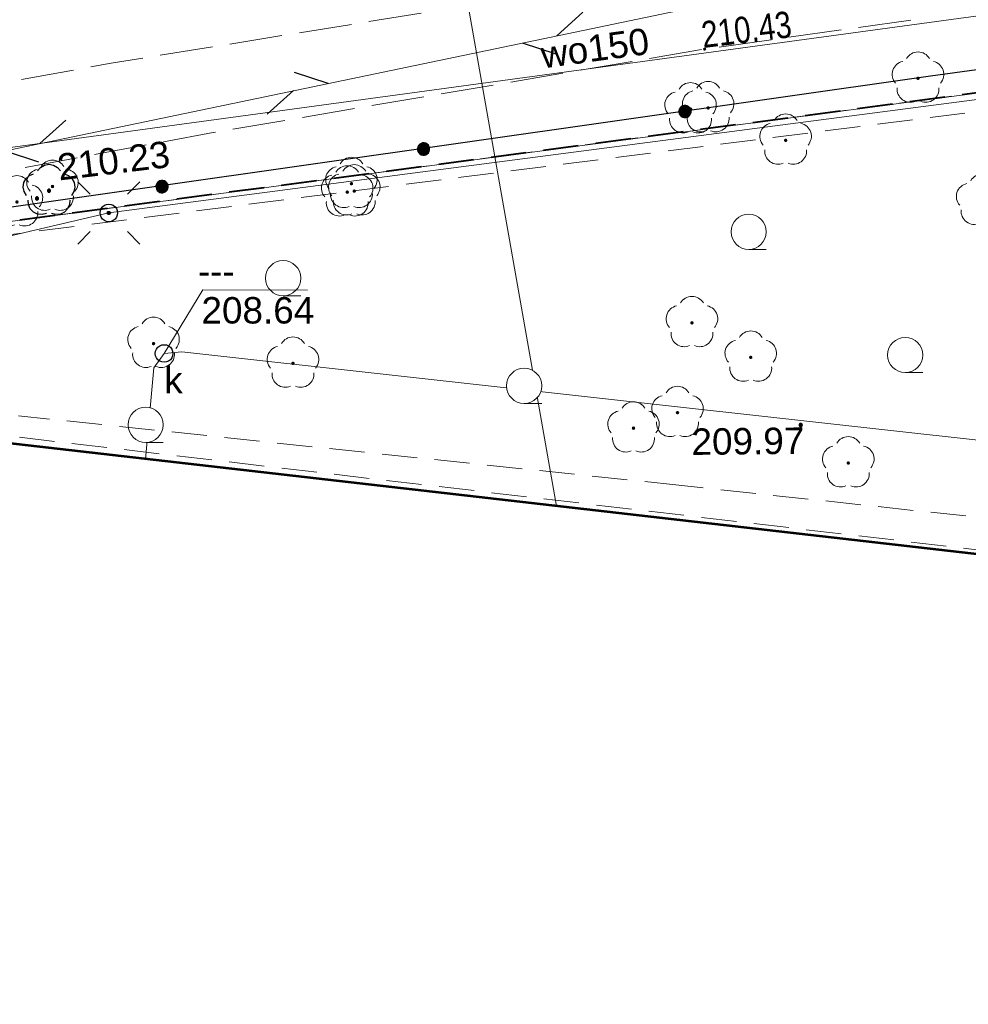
# Model space of a CAD drawing. Header units: metres. Extents: x 7419414 to 7419803, y 5549484 to 5549731.
# Tile 72 of 102: x 7419507 to 7419534, y 5549611 to 5549639. Entities that reach past the tile are written whole.
import ezdxf
from ezdxf.enums import TextEntityAlignment as Align

# ---------------------------------------------------------------- set-up
doc = ezdxf.new("R2010")
doc.units = ezdxf.units.M
doc.header["$MEASUREMENT"] = 0
doc.layers.get('0').update_dxf_attribs({"color": 250})
for name, color, linetype, lineweight in [('EGBU', 7, 'Continuous', 53), ('EGDE', 7, 'Continuous', 13), ('EGUG', 96, 'Continuous', 13), ('GUPPRZ_O', 7, 'Continuous', 13), ('KTJZ01', 18, 'Continuous', 13), ('LINIE ROZGRANICZAJĄCE MPZP', 212, 'Continuous', 0), ('OBOP02_01', 96, 'Continuous', 13), ('OTKC', 7, 'Continuous', 13), ('OTOO', 7, 'Continuous', 30), ('OTRS_O', 7, 'Continuous', 13), ('PTTL05', 18, 'Continuous', 13), ('RTPW02', 250, 'Continuous', 0), ('SUEP', 1, 'Continuous', 13), ('SUKP', 36, 'Continuous', 13), ('SUKS_O', 36, 'Continuous', 13), ('sutp', 250, 'Continuous', 0), ('SUWP', 5, 'Continuous', 13), ('SUWP_O', 5, 'Continuous', 13)]:
    doc.layers.add(name, color=color, linetype=linetype, lineweight=lineweight)
doc.styles.add('Arial', font='arial.ttf')

# ---------------------------------------------------------------- blocks, each defined once
blk = doc.blocks.new('OBOP02_01_1')
at = {"layer": 'OBOP02_01', "linetype": 'Continuous', "lineweight": 13}
h = blk.add_hatch(color=96, dxfattribs=at)
edge = h.paths.add_edge_path()
edge.add_arc((0, 0), 0.005, 0, 360)
at = {"layer": 'OBOP02_01', "color": 96, "linetype": 'Continuous', "lineweight": 13}
for centre, start, end in [((0, 0.0375), 30.1471, 149.8529), ((-0.0357, 0.0116), 102.1471, 221.8529), ((0.0357, 0.0116), 318.1471, 77.8529), ((-0.022, -0.0303), 174.1472, 293.8529), ((0.022, -0.0303), 246.1471, 5.8529)]:
    blk.add_arc(centre, 0.0375, start, end, dxfattribs=at)
blk = doc.blocks.new('PTTL05_01')
at = {"layer": 'PTTL05', "color": 250, "linetype": 'Continuous', "lineweight": 13}
blk.add_line((0, -0.05), (0.05, -0.05), dxfattribs=at)
at = {"color": 250, "linetype": 'Continuous', "lineweight": 13}
blk.add_wipeout([(0.05, 0), (0.0499, 0.0031), (0.0496, 0.0063), (0.0491, 0.0094), (0.0484, 0.0124), (0.0476, 0.0155), (0.0465, 0.0184), (0.0452, 0.0213), (0.0438, 0.0241), (0.0422, 0.0268), (0.0405, 0.0294), (0.0385, 0.0319), (0.0364, 0.0342), (0.0342, 0.0364), (0.0319, 0.0385), (0.0294, 0.0405), (0.0268, 0.0422), (0.0241, 0.0438), (0.0213, 0.0452), (0.0184, 0.0465), (0.0155, 0.0476), (0.0124, 0.0484), (0.0094, 0.0491), (0.0063, 0.0496), (0.0031, 0.0499), (0, 0.05), (-0.0031, 0.0499), (-0.0063, 0.0496), (-0.0094, 0.0491), (-0.0124, 0.0484), (-0.0155, 0.0476), (-0.0184, 0.0465), (-0.0213, 0.0452), (-0.0241, 0.0438), (-0.0268, 0.0422), (-0.0294, 0.0405), (-0.0319, 0.0385), (-0.0342, 0.0364), (-0.0364, 0.0342), (-0.0385, 0.0319), (-0.0405, 0.0294), (-0.0422, 0.0268), (-0.0438, 0.0241), (-0.0452, 0.0213), (-0.0465, 0.0184), (-0.0476, 0.0155), (-0.0484, 0.0124), (-0.0491, 0.0094), (-0.0496, 0.0063), (-0.0499, 0.0031), (-0.05, 0), (-0.0499, -0.0031), (-0.0496, -0.0063), (-0.0491, -0.0094), (-0.0484, -0.0124), (-0.0476, -0.0155), (-0.0465, -0.0184), (-0.0452, -0.0213), (-0.0438, -0.0241), (-0.0422, -0.0268), (-0.0405, -0.0294), (-0.0385, -0.0319), (-0.0364, -0.0342), (-0.0342, -0.0364), (-0.0319, -0.0385), (-0.0294, -0.0405), (-0.0268, -0.0422), (-0.0241, -0.0438), (-0.0213, -0.0452), (-0.0184, -0.0465), (-0.0155, -0.0476), (-0.0124, -0.0484), (-0.0094, -0.0491), (-0.0063, -0.0496), (-0.0031, -0.0499), (0, -0.05), (0.0031, -0.0499), (0.0063, -0.0496), (0.0094, -0.0491), (0.0124, -0.0484), (0.0155, -0.0476), (0.0184, -0.0465), (0.0213, -0.0452), (0.0241, -0.0438), (0.0268, -0.0422), (0.0294, -0.0405), (0.0319, -0.0385), (0.0342, -0.0364), (0.0364, -0.0342), (0.0385, -0.0319), (0.0405, -0.0294), (0.0422, -0.0268), (0.0438, -0.0241), (0.0452, -0.0213), (0.0465, -0.0184), (0.0476, -0.0155), (0.0484, -0.0124), (0.0491, -0.0094), (0.0496, -0.0063)], dxfattribs=at).dxf.layer = 'PTTL05'
at = {"layer": 'PTTL05', "color": 250, "linetype": 'Continuous', "lineweight": 13}
blk.add_circle((0, 0), 0.05, dxfattribs=at)
blk = doc.blocks.new('RTPW02')
at = {"layer": 'RTPW02', "linetype": 'Continuous', "lineweight": 13}
h = blk.add_hatch(color=250, dxfattribs=at)
edge = h.paths.add_edge_path()
edge.add_arc((0, 0), 0.0045, 0, 360)

msp = doc.modelspace()

# ---------------------------------------------------------------- hatches: boundary and pattern name
at = {"linetype": 'Continuous'}
for points in [[(7419526.18, 5549636.125), (7419526.136, 5549636.137), (7419526.096, 5549636.159), (7419526.063, 5549636.191), (7419526.04, 5549636.23), (7419526.028, 5549636.274), (7419526.027, 5549636.32), (7419526.038, 5549636.364), (7419526.061, 5549636.404), (7419526.093, 5549636.437), (7419526.132, 5549636.46), (7419526.176, 5549636.472), (7419526.222, 5549636.473), (7419526.266, 5549636.462), (7419526.306, 5549636.439), (7419526.338, 5549636.407), (7419526.362, 5549636.368), (7419526.374, 5549636.324), (7419526.375, 5549636.278), (7419526.363, 5549636.234), (7419526.341, 5549636.194), (7419526.309, 5549636.162), (7419526.27, 5549636.138), (7419526.226, 5549636.126)], [(7419526.18, 5549636.125), (7419526.136, 5549636.137), (7419526.096, 5549636.159), (7419526.063, 5549636.191), (7419526.04, 5549636.23), (7419526.028, 5549636.274), (7419526.027, 5549636.32), (7419526.038, 5549636.364), (7419526.061, 5549636.404), (7419526.093, 5549636.437), (7419526.132, 5549636.46), (7419526.176, 5549636.472), (7419526.222, 5549636.473), (7419526.266, 5549636.462), (7419526.306, 5549636.439), (7419526.338, 5549636.407), (7419526.362, 5549636.368), (7419526.374, 5549636.324), (7419526.375, 5549636.278), (7419526.363, 5549636.234), (7419526.341, 5549636.194), (7419526.309, 5549636.162), (7419526.27, 5549636.138), (7419526.226, 5549636.126)], [(7419518.756, 5549635.059), (7419518.712, 5549635.071), (7419518.672, 5549635.093), (7419518.639, 5549635.125), (7419518.616, 5549635.164), (7419518.604, 5549635.208), (7419518.603, 5549635.254), (7419518.614, 5549635.298), (7419518.637, 5549635.338), (7419518.669, 5549635.371), (7419518.708, 5549635.394), (7419518.752, 5549635.406), (7419518.798, 5549635.407), (7419518.842, 5549635.396), (7419518.882, 5549635.373), (7419518.914, 5549635.341), (7419518.938, 5549635.302), (7419518.95, 5549635.258), (7419518.951, 5549635.212), (7419518.939, 5549635.168), (7419518.917, 5549635.128), (7419518.885, 5549635.095), (7419518.846, 5549635.072), (7419518.802, 5549635.06)], [(7419518.756, 5549635.059), (7419518.712, 5549635.071), (7419518.672, 5549635.093), (7419518.639, 5549635.125), (7419518.616, 5549635.164), (7419518.604, 5549635.208), (7419518.603, 5549635.254), (7419518.614, 5549635.298), (7419518.637, 5549635.338), (7419518.669, 5549635.371), (7419518.708, 5549635.394), (7419518.752, 5549635.406), (7419518.798, 5549635.407), (7419518.842, 5549635.396), (7419518.882, 5549635.373), (7419518.914, 5549635.341), (7419518.938, 5549635.302), (7419518.95, 5549635.258), (7419518.951, 5549635.212), (7419518.939, 5549635.168), (7419518.917, 5549635.128), (7419518.885, 5549635.095), (7419518.846, 5549635.072), (7419518.802, 5549635.06)], [(7419511.332, 5549633.993), (7419511.288, 5549634.004), (7419511.248, 5549634.027), (7419511.216, 5549634.059), (7419511.192, 5549634.098), (7419511.18, 5549634.142), (7419511.179, 5549634.188), (7419511.191, 5549634.232), (7419511.213, 5549634.272), (7419511.245, 5549634.305), (7419511.284, 5549634.328), (7419511.328, 5549634.34), (7419511.374, 5549634.341), (7419511.418, 5549634.329), (7419511.458, 5549634.307), (7419511.491, 5549634.275), (7419511.514, 5549634.236), (7419511.526, 5549634.192), (7419511.527, 5549634.146), (7419511.516, 5549634.102), (7419511.493, 5549634.062), (7419511.461, 5549634.029), (7419511.422, 5549634.006), (7419511.378, 5549633.994)], [(7419511.332, 5549633.993), (7419511.288, 5549634.004), (7419511.248, 5549634.027), (7419511.216, 5549634.059), (7419511.192, 5549634.098), (7419511.18, 5549634.142), (7419511.179, 5549634.188), (7419511.191, 5549634.232), (7419511.213, 5549634.272), (7419511.245, 5549634.305), (7419511.284, 5549634.328), (7419511.328, 5549634.34), (7419511.374, 5549634.341), (7419511.418, 5549634.329), (7419511.458, 5549634.307), (7419511.491, 5549634.275), (7419511.514, 5549634.236), (7419511.526, 5549634.192), (7419511.527, 5549634.146), (7419511.516, 5549634.102), (7419511.493, 5549634.062), (7419511.461, 5549634.029), (7419511.422, 5549634.006), (7419511.378, 5549633.994)], [(7419508.14, 5549634.005), (7419508.126, 5549634.007), (7419508.114, 5549634.014), (7419508.104, 5549634.024), (7419508.097, 5549634.036), (7419508.095, 5549634.05), (7419508.097, 5549634.064), (7419508.104, 5549634.076), (7419508.114, 5549634.086), (7419508.126, 5549634.093), (7419508.14, 5549634.095), (7419508.154, 5549634.093), (7419508.166, 5549634.086), (7419508.176, 5549634.076), (7419508.183, 5549634.064), (7419508.185, 5549634.05), (7419508.183, 5549634.036), (7419508.176, 5549634.024), (7419508.166, 5549634.014), (7419508.154, 5549634.007)], [(7419507.8, 5549633.785), (7419507.788, 5549633.787), (7419507.778, 5549633.791), (7419507.768, 5549633.798), (7419507.761, 5549633.808), (7419507.757, 5549633.818), (7419507.755, 5549633.83), (7419507.757, 5549633.842), (7419507.761, 5549633.853), (7419507.768, 5549633.862), (7419507.778, 5549633.869), (7419507.788, 5549633.873), (7419507.8, 5549633.875), (7419507.812, 5549633.873), (7419507.823, 5549633.869), (7419507.832, 5549633.862), (7419507.839, 5549633.853), (7419507.843, 5549633.842), (7419507.845, 5549633.83), (7419507.843, 5549633.818), (7419507.839, 5549633.808), (7419507.832, 5549633.798), (7419507.823, 5549633.791), (7419507.812, 5549633.787)], [(7419509.842, 5549633.375), (7419509.83, 5549633.376), (7419509.82, 5549633.38), (7419509.81, 5549633.386), (7419509.803, 5549633.394), (7419509.798, 5549633.404), (7419509.795, 5549633.414), (7419509.795, 5549633.426), (7419509.799, 5549633.438), (7419509.805, 5549633.449), (7419509.816, 5549633.458), (7419509.827, 5549633.463), (7419509.839, 5549633.465), (7419509.852, 5549633.463), (7419509.861, 5549633.46), (7419509.87, 5549633.453), (7419509.878, 5549633.444), (7419509.883, 5549633.433), (7419509.885, 5549633.421), (7419509.884, 5549633.412), (7419509.881, 5549633.401), (7419509.873, 5549633.39), (7419509.865, 5549633.382), (7419509.854, 5549633.377)], [(7419529.49, 5549627.355), (7419529.478, 5549627.357), (7419529.468, 5549627.361), (7419529.458, 5549627.368), (7419529.451, 5549627.377), (7419529.447, 5549627.388), (7419529.445, 5549627.4), (7419529.447, 5549627.412), (7419529.451, 5549627.422), (7419529.458, 5549627.432), (7419529.468, 5549627.439), (7419529.478, 5549627.443), (7419529.49, 5549627.445), (7419529.502, 5549627.443), (7419529.513, 5549627.439), (7419529.522, 5549627.432), (7419529.529, 5549627.422), (7419529.533, 5549627.412), (7419529.535, 5549627.4), (7419529.533, 5549627.388), (7419529.529, 5549627.377), (7419529.522, 5549627.368), (7419529.513, 5549627.361), (7419529.502, 5549627.357)]]:
    msp.add_hatch(color=0, dxfattribs=at).paths.add_polyline_path(points)

# ---------------------------------------------------------------- linework, layer by layer
at = {"color": 0, "linetype": 'Continuous'}
for p, q in [((7419522.56, 5549638.45), (7419523.305, 5549639.116)), ((7419521.581, 5549638.246), (7419522.53, 5549637.933)), ((7419516.065, 5549637.096), (7419515.116, 5549637.409)), ((7419515.086, 5549636.892), (7419514.341, 5549636.226)), ((7419507.876, 5549635.389), (7419508.621, 5549636.055)), ((7419506.897, 5549635.185), (7419507.846, 5549634.872)), ((7419508.956, 5549634.304), (7419509.31, 5549633.95)), ((7419510.724, 5549634.304), (7419510.37, 5549633.95)), ((7419508.956, 5549632.536), (7419509.31, 5549632.89)), ((7419510.724, 5549632.536), (7419510.37, 5549632.89))]:
    msp.add_line(p, q, dxfattribs=at)
at = {"color": 0, "linetype": 'Continuous', "flags": 128}
for points in [[(7419526.374, 5549636.324), (7419526.362, 5549636.368), (7419526.338, 5549636.407), (7419526.306, 5549636.439), (7419526.266, 5549636.462), (7419526.222, 5549636.473), (7419526.176, 5549636.472), (7419526.132, 5549636.46), (7419526.093, 5549636.437), (7419526.061, 5549636.404), (7419526.038, 5549636.364), (7419526.027, 5549636.32), (7419526.028, 5549636.274), (7419526.04, 5549636.23), (7419526.063, 5549636.191), (7419526.096, 5549636.159), (7419526.136, 5549636.137), (7419526.18, 5549636.125), (7419526.226, 5549636.126), (7419526.27, 5549636.138), (7419526.309, 5549636.162), (7419526.341, 5549636.194), (7419526.363, 5549636.234), (7419526.375, 5549636.278), (7419526.374, 5549636.324)], [(7419526.374, 5549636.324), (7419526.362, 5549636.368), (7419526.338, 5549636.407), (7419526.306, 5549636.439), (7419526.266, 5549636.462), (7419526.222, 5549636.473), (7419526.176, 5549636.472), (7419526.132, 5549636.46), (7419526.093, 5549636.437), (7419526.061, 5549636.404), (7419526.038, 5549636.364), (7419526.027, 5549636.32), (7419526.028, 5549636.274), (7419526.04, 5549636.23), (7419526.063, 5549636.191), (7419526.096, 5549636.159), (7419526.136, 5549636.137), (7419526.18, 5549636.125), (7419526.226, 5549636.126), (7419526.27, 5549636.138), (7419526.309, 5549636.162), (7419526.341, 5549636.194), (7419526.363, 5549636.234), (7419526.375, 5549636.278), (7419526.374, 5549636.324)], [(7419518.95, 5549635.258), (7419518.938, 5549635.302), (7419518.914, 5549635.341), (7419518.882, 5549635.373), (7419518.842, 5549635.396), (7419518.798, 5549635.407), (7419518.752, 5549635.406), (7419518.708, 5549635.394), (7419518.669, 5549635.371), (7419518.637, 5549635.338), (7419518.614, 5549635.298), (7419518.603, 5549635.254), (7419518.604, 5549635.208), (7419518.616, 5549635.164), (7419518.639, 5549635.125), (7419518.672, 5549635.093), (7419518.712, 5549635.071), (7419518.756, 5549635.059), (7419518.802, 5549635.06), (7419518.846, 5549635.072), (7419518.885, 5549635.095), (7419518.917, 5549635.128), (7419518.939, 5549635.168), (7419518.951, 5549635.212), (7419518.95, 5549635.258)], [(7419518.95, 5549635.258), (7419518.938, 5549635.302), (7419518.914, 5549635.341), (7419518.882, 5549635.373), (7419518.842, 5549635.396), (7419518.798, 5549635.407), (7419518.752, 5549635.406), (7419518.708, 5549635.394), (7419518.669, 5549635.371), (7419518.637, 5549635.338), (7419518.614, 5549635.298), (7419518.603, 5549635.254), (7419518.604, 5549635.208), (7419518.616, 5549635.164), (7419518.639, 5549635.125), (7419518.672, 5549635.093), (7419518.712, 5549635.071), (7419518.756, 5549635.059), (7419518.802, 5549635.06), (7419518.846, 5549635.072), (7419518.885, 5549635.095), (7419518.917, 5549635.128), (7419518.939, 5549635.168), (7419518.951, 5549635.212), (7419518.95, 5549635.258)], [(7419511.526, 5549634.192), (7419511.514, 5549634.236), (7419511.491, 5549634.275), (7419511.458, 5549634.307), (7419511.418, 5549634.329), (7419511.374, 5549634.341), (7419511.328, 5549634.34), (7419511.284, 5549634.328), (7419511.245, 5549634.305), (7419511.213, 5549634.272), (7419511.191, 5549634.232), (7419511.179, 5549634.188), (7419511.18, 5549634.142), (7419511.192, 5549634.098), (7419511.216, 5549634.059), (7419511.248, 5549634.027), (7419511.288, 5549634.004), (7419511.332, 5549633.993), (7419511.378, 5549633.994), (7419511.422, 5549634.006), (7419511.461, 5549634.029), (7419511.493, 5549634.062), (7419511.516, 5549634.102), (7419511.527, 5549634.146), (7419511.526, 5549634.192)], [(7419511.526, 5549634.192), (7419511.514, 5549634.236), (7419511.491, 5549634.275), (7419511.458, 5549634.307), (7419511.418, 5549634.329), (7419511.374, 5549634.341), (7419511.328, 5549634.34), (7419511.284, 5549634.328), (7419511.245, 5549634.305), (7419511.213, 5549634.272), (7419511.191, 5549634.232), (7419511.179, 5549634.188), (7419511.18, 5549634.142), (7419511.192, 5549634.098), (7419511.216, 5549634.059), (7419511.248, 5549634.027), (7419511.288, 5549634.004), (7419511.332, 5549633.993), (7419511.378, 5549633.994), (7419511.422, 5549634.006), (7419511.461, 5549634.029), (7419511.493, 5549634.062), (7419511.516, 5549634.102), (7419511.527, 5549634.146), (7419511.526, 5549634.192)], [(7419508.14, 5549634.005), (7419508.154, 5549634.007), (7419508.166, 5549634.014), (7419508.176, 5549634.024), (7419508.183, 5549634.036), (7419508.185, 5549634.05), (7419508.183, 5549634.064), (7419508.176, 5549634.076), (7419508.166, 5549634.086), (7419508.154, 5549634.093), (7419508.14, 5549634.095), (7419508.126, 5549634.093), (7419508.114, 5549634.086), (7419508.104, 5549634.076), (7419508.097, 5549634.064), (7419508.095, 5549634.05), (7419508.097, 5549634.036), (7419508.104, 5549634.024), (7419508.114, 5549634.014), (7419508.126, 5549634.007), (7419508.14, 5549634.005)], [(7419507.755, 5549633.83), (7419507.757, 5549633.818), (7419507.761, 5549633.808), (7419507.768, 5549633.798), (7419507.778, 5549633.791), (7419507.788, 5549633.787), (7419507.8, 5549633.785), (7419507.812, 5549633.787), (7419507.823, 5549633.791), (7419507.832, 5549633.798), (7419507.839, 5549633.808), (7419507.843, 5549633.818), (7419507.845, 5549633.83), (7419507.843, 5549633.842), (7419507.839, 5549633.853), (7419507.832, 5549633.862), (7419507.823, 5549633.869), (7419507.812, 5549633.873), (7419507.8, 5549633.875), (7419507.788, 5549633.873), (7419507.778, 5549633.869), (7419507.768, 5549633.862), (7419507.761, 5549633.853), (7419507.757, 5549633.842), (7419507.755, 5549633.83)], [(7419509.84, 5549633.67), (7419509.905, 5549633.661), (7419509.965, 5549633.637), (7419510.017, 5549633.597), (7419510.057, 5549633.545), (7419510.081, 5549633.485), (7419510.09, 5549633.42), (7419510.081, 5549633.355), (7419510.057, 5549633.295), (7419510.017, 5549633.243), (7419509.965, 5549633.203), (7419509.905, 5549633.179), (7419509.84, 5549633.17), (7419509.775, 5549633.179), (7419509.715, 5549633.203), (7419509.663, 5549633.243), (7419509.623, 5549633.295), (7419509.599, 5549633.355), (7419509.59, 5549633.42), (7419509.599, 5549633.485), (7419509.623, 5549633.545), (7419509.663, 5549633.597), (7419509.715, 5549633.637), (7419509.775, 5549633.661), (7419509.84, 5549633.67)], [(7419509.839, 5549633.465), (7419509.852, 5549633.463), (7419509.861, 5549633.46), (7419509.87, 5549633.453), (7419509.878, 5549633.444), (7419509.883, 5549633.433), (7419509.885, 5549633.421), (7419509.884, 5549633.412), (7419509.881, 5549633.401), (7419509.873, 5549633.39), (7419509.865, 5549633.382), (7419509.854, 5549633.377), (7419509.842, 5549633.375), (7419509.83, 5549633.376), (7419509.82, 5549633.38), (7419509.81, 5549633.386), (7419509.803, 5549633.394), (7419509.798, 5549633.404), (7419509.795, 5549633.414), (7419509.795, 5549633.426), (7419509.799, 5549633.438), (7419509.805, 5549633.449), (7419509.816, 5549633.458), (7419509.827, 5549633.463), (7419509.839, 5549633.465)], [(7419511.41, 5549629.68), (7419511.475, 5549629.671), (7419511.535, 5549629.647), (7419511.587, 5549629.607), (7419511.627, 5549629.555), (7419511.651, 5549629.495), (7419511.66, 5549629.43), (7419511.651, 5549629.365), (7419511.627, 5549629.305), (7419511.587, 5549629.253), (7419511.535, 5549629.213), (7419511.475, 5549629.189), (7419511.41, 5549629.18), (7419511.345, 5549629.189), (7419511.285, 5549629.213), (7419511.233, 5549629.253), (7419511.193, 5549629.305), (7419511.169, 5549629.365), (7419511.16, 5549629.43), (7419511.169, 5549629.495), (7419511.193, 5549629.555), (7419511.233, 5549629.607), (7419511.285, 5549629.647), (7419511.345, 5549629.671), (7419511.41, 5549629.68)], [(7419529.445, 5549627.4), (7419529.447, 5549627.388), (7419529.451, 5549627.377), (7419529.458, 5549627.368), (7419529.468, 5549627.361), (7419529.478, 5549627.357), (7419529.49, 5549627.355), (7419529.502, 5549627.357), (7419529.513, 5549627.361), (7419529.522, 5549627.368), (7419529.529, 5549627.377), (7419529.533, 5549627.388), (7419529.535, 5549627.4), (7419529.533, 5549627.412), (7419529.529, 5549627.422), (7419529.522, 5549627.432), (7419529.513, 5549627.439), (7419529.502, 5549627.443), (7419529.49, 5549627.445), (7419529.478, 5549627.443), (7419529.468, 5549627.439), (7419529.458, 5549627.432), (7419529.451, 5549627.422), (7419529.447, 5549627.412), (7419529.445, 5549627.4)]]:
    msp.add_lwpolyline(points, close=True, dxfattribs=at)
for points in [[(7419507.816, 5549634.613), (7419507.899, 5549634.713), (7419508.012, 5549634.777), (7419508.14, 5549634.8), (7419508.268, 5549634.777), (7419508.381, 5549634.713), (7419508.464, 5549634.613)], [(7419507.504, 5549633.916), (7419507.435, 5549634.026), (7419507.409, 5549634.153), (7419507.427, 5549634.282), (7419507.488, 5549634.397), (7419507.584, 5549634.484), (7419507.704, 5549634.532)], [(7419508.576, 5549634.532), (7419508.696, 5549634.484), (7419508.792, 5549634.397), (7419508.853, 5549634.282), (7419508.871, 5549634.153), (7419508.845, 5549634.026), (7419508.776, 5549633.916)], [(7419508.071, 5549633.404), (7419507.945, 5549633.372), (7419507.816, 5549633.386), (7419507.699, 5549633.443), (7419507.609, 5549633.537), (7419507.556, 5549633.655), (7419507.547, 5549633.785)], [(7419508.733, 5549633.785), (7419508.724, 5549633.655), (7419508.671, 5549633.537), (7419508.581, 5549633.443), (7419508.464, 5549633.386), (7419508.335, 5549633.372), (7419508.209, 5549633.404)]]:
    msp.add_lwpolyline(points, dxfattribs=at)
at = {"layer": 'EGBU', "color": 250, "linetype": 'Continuous', "lineweight": 53, "flags": 128}
msp.add_lwpolyline([(7419582.49, 5549618.24), (7419496.22, 5549628.11), (7419494.07, 5549609.98), (7419580.32, 5549599.97), (7419582.49, 5549618.24)], close=True, dxfattribs=at)
at = {"layer": 'EGDE', "color": 250, "linetype": 'Continuous', "lineweight": 0, "flags": 128}
msp.add_lwpolyline([(7419439.375, 5549501.456), (7419449.43, 5549604.09), (7419450.45, 5549614.49), (7419451.3, 5549617.85), (7419452.51, 5549620.06), (7419454.77, 5549622.45), (7419458.98, 5549625.04), (7419462.38, 5549626.43), (7419462.7, 5549626.56), (7419482.9, 5549629.97), (7419487.71, 5549630.61), (7419562.5, 5549640.55), (7419590.93, 5549644.33), (7419591.23, 5549646.31), (7419603.9, 5549648.9), (7419609.52, 5549650.05), (7419619.85, 5549651.97), (7419622.322, 5549652.355)], dxfattribs=at)
msp.add_lwpolyline([(7419562.5, 5549640.55), (7419487.71, 5549630.61), (7419468.08, 5549529.97), (7419483.43, 5549529.18), (7419523.94, 5549526.59), (7419538.19, 5549526.4), (7419548.95, 5549525.8), (7419562.5, 5549640.55)], close=True, dxfattribs=at)
at = {"layer": 'EGUG', "color": 96, "linetype": 'Continuous', "lineweight": 13}
for p, q in [((7419532.787, 5549636.601), (7419532.292, 5549636.535)), ((7419532.292, 5549636.535), (7419532.787, 5549636.601)), ((7419533.779, 5549636.733), (7419533.283, 5549636.667)), ((7419533.283, 5549636.667), (7419533.779, 5549636.733)), ((7419530.805, 5549636.338), (7419530.309, 5549636.272)), ((7419530.309, 5549636.272), (7419530.805, 5549636.338)), ((7419531.796, 5549636.469), (7419531.301, 5549636.403)), ((7419531.301, 5549636.403), (7419531.796, 5549636.469)), ((7419528.822, 5549636.074), (7419528.327, 5549636.008)), ((7419528.327, 5549636.008), (7419528.822, 5549636.074)), ((7419529.814, 5549636.206), (7419529.318, 5549636.14)), ((7419529.318, 5549636.14), (7419529.814, 5549636.206)), ((7419525.848, 5549635.679), (7419525.353, 5549635.613)), ((7419525.353, 5549635.613), (7419525.848, 5549635.679)), ((7419526.84, 5549635.811), (7419526.344, 5549635.745)), ((7419526.344, 5549635.745), (7419526.84, 5549635.811)), ((7419527.831, 5549635.942), (7419527.335, 5549635.876)), ((7419527.335, 5549635.876), (7419527.831, 5549635.942)), ((7419523.866, 5549635.415), (7419523.37, 5549635.349)), ((7419523.37, 5549635.349), (7419523.866, 5549635.415)), ((7419524.857, 5549635.547), (7419524.362, 5549635.481)), ((7419524.362, 5549635.481), (7419524.857, 5549635.547)), ((7419521.883, 5549635.152), (7419521.388, 5549635.086)), ((7419521.388, 5549635.086), (7419521.883, 5549635.152)), ((7419522.875, 5549635.284), (7419522.379, 5549635.218)), ((7419522.379, 5549635.218), (7419522.875, 5549635.284)), ((7419519.901, 5549634.888), (7419519.405, 5549634.822)), ((7419519.405, 5549634.822), (7419519.901, 5549634.888)), ((7419520.892, 5549635.02), (7419520.396, 5549634.954)), ((7419520.396, 5549634.954), (7419520.892, 5549635.02)), ((7419517.918, 5549634.625), (7419517.423, 5549634.559)), ((7419517.423, 5549634.559), (7419517.918, 5549634.625)), ((7419518.909, 5549634.757), (7419518.414, 5549634.691)), ((7419518.414, 5549634.691), (7419518.909, 5549634.757)), ((7419515.936, 5549634.361), (7419515.44, 5549634.295)), ((7419515.44, 5549634.295), (7419515.936, 5549634.361)), ((7419516.927, 5549634.493), (7419516.431, 5549634.427)), ((7419516.431, 5549634.427), (7419516.927, 5549634.493)), ((7419513.953, 5549634.098), (7419513.457, 5549634.032)), ((7419513.457, 5549634.032), (7419513.953, 5549634.098)), ((7419514.944, 5549634.23), (7419514.449, 5549634.164)), ((7419514.449, 5549634.164), (7419514.944, 5549634.23)), ((7419511.97, 5549633.834), (7419511.475, 5549633.768)), ((7419511.475, 5549633.768), (7419511.97, 5549633.834)), ((7419512.962, 5549633.966), (7419512.466, 5549633.9)), ((7419512.466, 5549633.9), (7419512.962, 5549633.966)), ((7419508.997, 5549633.439), (7419508.501, 5549633.373)), ((7419508.501, 5549633.373), (7419508.997, 5549633.439)), ((7419509.988, 5549633.571), (7419509.492, 5549633.505)), ((7419509.492, 5549633.505), (7419509.988, 5549633.571)), ((7419510.979, 5549633.703), (7419510.484, 5549633.637)), ((7419510.484, 5549633.637), (7419510.979, 5549633.703)), ((7419508.005, 5549633.307), (7419507.51, 5549633.241)), ((7419507.51, 5549633.241), (7419508.005, 5549633.307))]:
    msp.add_line(p, q, dxfattribs=at)
at = {"layer": 'KTJZ01', "color": 250, "linetype": 'Continuous', "lineweight": 13}
for p, q in [((7419518.706, 5549639.092), (7419517.225, 5549638.853)), ((7419516.731, 5549638.773), (7419515.251, 5549638.533)), ((7419531.13, 5549638.684), (7419532.615, 5549638.893)), ((7419529.149, 5549638.406), (7419530.635, 5549638.615)), ((7419514.757, 5549638.454), (7419513.276, 5549638.214)), ((7419527.169, 5549638.128), (7419528.654, 5549638.336)), ((7419512.783, 5549638.134), (7419511.302, 5549637.895)), ((7419525.195, 5549637.804), (7419526.674, 5549638.055)), ((7419523.224, 5549637.47), (7419524.702, 5549637.721)), ((7419508.838, 5549637.475), (7419507.362, 5549637.206)), ((7419521.252, 5549637.135), (7419522.731, 5549637.386)), ((7419519.28, 5549636.8), (7419520.759, 5549637.051)), ((7419517.308, 5549636.465), (7419518.787, 5549636.716)), ((7419515.336, 5549636.131), (7419516.815, 5549636.382)), ((7419513.365, 5549635.796), (7419514.843, 5549636.047)), ((7419509.43, 5549635.076), (7419510.905, 5549635.349)), ((7419507.464, 5549634.711), (7419508.938, 5549634.985))]:
    msp.add_line(p, q, dxfattribs=at)
at = {"layer": 'KTJZ01', "color": 250, "linetype": 'Continuous', "lineweight": 13, "flags": 128}
for points in [[(7419510.808, 5549637.815), (7419509.91, 5549637.67), (7419509.329, 5549637.564)], [(7419511.397, 5549635.44), (7419512.8, 5549635.7), (7419512.872, 5549635.712)]]:
    msp.add_lwpolyline(points, dxfattribs=at)
at = {"layer": 'LINIE ROZGRANICZAJĄCE MPZP', "color": 212, "linetype": 'Continuous', "lineweight": 40}
for p, q in [((7419535.068, 5549636.904), (7419534.077, 5549636.772)), ((7419533.581, 5549636.707), (7419532.59, 5549636.575)), ((7419530.607, 5549636.311), (7419529.616, 5549636.18)), ((7419532.094, 5549636.509), (7419531.103, 5549636.377)), ((7419529.12, 5549636.114), (7419528.129, 5549635.982)), ((7419526.146, 5549635.718), (7419525.155, 5549635.587)), ((7419527.633, 5549635.916), (7419526.642, 5549635.784)), ((7419524.66, 5549635.521), (7419523.668, 5549635.389)), ((7419521.686, 5549635.126), (7419520.694, 5549634.994)), ((7419523.173, 5549635.323), (7419522.181, 5549635.191)), ((7419520.199, 5549634.928), (7419519.207, 5549634.796)), ((7419518.712, 5549634.73), (7419517.721, 5549634.599)), ((7419515.738, 5549634.335), (7419514.747, 5549634.203)), ((7419517.225, 5549634.533), (7419516.234, 5549634.401)), ((7419514.251, 5549634.137), (7419513.26, 5549634.006)), ((7419511.277, 5549633.742), (7419510.286, 5549633.61)), ((7419512.764, 5549633.94), (7419511.773, 5549633.808)), ((7419509.79, 5549633.545), (7419508.799, 5549633.413)), ((7419508.303, 5549633.347), (7419507.312, 5549633.215))]:
    msp.add_line(p, q, dxfattribs=at)
at = {"layer": 'OTKC', "color": 250, "linetype": 'Continuous', "lineweight": 13}
for p, q in [((7419507.27, 5549627.66), (7419508.151, 5549627.567)), ((7419508.649, 5549627.515), (7419509.643, 5549627.411)), ((7419511.632, 5549627.202), (7419512.627, 5549627.098)), ((7419513.124, 5549627.045), (7419514.119, 5549626.941)), ((7419507.416, 5549626.829), (7419506.423, 5549626.942)), ((7419508.907, 5549626.658), (7419507.913, 5549626.772)), ((7419514.616, 5549626.889), (7419515.61, 5549626.784)), ((7419516.108, 5549626.732), (7419517.102, 5549626.628)), ((7419510.397, 5549626.488), (7419509.403, 5549626.601)), ((7419517.6, 5549626.576), (7419518.594, 5549626.471)), ((7419511.887, 5549626.317), (7419510.894, 5549626.431)), ((7419513.378, 5549626.147), (7419512.384, 5549626.26)), ((7419519.091, 5549626.419), (7419520.086, 5549626.315)), ((7419520.583, 5549626.262), (7419521.578, 5549626.158)), ((7419514.868, 5549625.976), (7419513.874, 5549626.09)), ((7419516.358, 5549625.805), (7419515.365, 5549625.919)), ((7419522.075, 5549626.106), (7419523.069, 5549626.001)), ((7419523.567, 5549625.949), (7419524.561, 5549625.845)), ((7419517.848, 5549625.635), (7419516.855, 5549625.749)), ((7419525.059, 5549625.793), (7419525.94, 5549625.7)), ((7419525.94, 5549625.7), (7419526.719, 5549625.616)), ((7419519.339, 5549625.464), (7419518.345, 5549625.578)), ((7419520.829, 5549625.294), (7419519.835, 5549625.408)), ((7419527.216, 5549625.563), (7419528.211, 5549625.456)), ((7419528.708, 5549625.403), (7419529.702, 5549625.296)), ((7419522.319, 5549625.123), (7419521.326, 5549625.237)), ((7419523.809, 5549624.953), (7419522.816, 5549625.066)), ((7419530.199, 5549625.243), (7419531.193, 5549625.136)), ((7419531.691, 5549625.083), (7419532.685, 5549624.977)), ((7419525.3, 5549624.782), (7419524.306, 5549624.896)), ((7419533.182, 5549624.923), (7419534.176, 5549624.817)), ((7419526.79, 5549624.612), (7419525.796, 5549624.725)), ((7419528.28, 5549624.441), (7419527.287, 5549624.555)), ((7419529.771, 5549624.271), (7419528.777, 5549624.384)), ((7419531.261, 5549624.1), (7419530.267, 5549624.214)), ((7419532.751, 5549623.93), (7419531.758, 5549624.043)), ((7419534.241, 5549623.759), (7419533.248, 5549623.873))]:
    msp.add_line(p, q, dxfattribs=at)
at = {"layer": 'PTTL05', "color": 250, "linetype": 'Continuous', "lineweight": 13}
for p, q in [((7419534.154, 5549636.255), (7419533.162, 5549636.129)), ((7419532.666, 5549636.066), (7419531.674, 5549635.94)), ((7419529.69, 5549635.687), (7419528.698, 5549635.561)), ((7419531.178, 5549635.876), (7419530.186, 5549635.75)), ((7419528.202, 5549635.498), (7419527.21, 5549635.372)), ((7419525.226, 5549635.12), (7419524.234, 5549634.993)), ((7419526.714, 5549635.309), (7419525.722, 5549635.183)), ((7419523.738, 5549634.93), (7419522.746, 5549634.804)), ((7419522.25, 5549634.741), (7419521.258, 5549634.615)), ((7419519.274, 5549634.363), (7419518.282, 5549634.237)), ((7419520.762, 5549634.552), (7419519.77, 5549634.426)), ((7419517.786, 5549634.173), (7419516.794, 5549634.047)), ((7419514.81, 5549633.795), (7419513.818, 5549633.669)), ((7419516.298, 5549633.984), (7419515.306, 5549633.858)), ((7419513.322, 5549633.606), (7419512.33, 5549633.48)), ((7419510.346, 5549633.227), (7419509.354, 5549633.101)), ((7419511.834, 5549633.417), (7419510.842, 5549633.29)), ((7419508.858, 5549633.038), (7419507.866, 5549632.912)), ((7419507.37, 5549632.849), (7419506.378, 5549632.723)), ((7419507.301, 5549627.053), (7419508.294, 5549626.936)), ((7419508.791, 5549626.878), (7419509.784, 5549626.761)), ((7419510.28, 5549626.703), (7419511.273, 5549626.586)), ((7419511.77, 5549626.528), (7419512.763, 5549626.411)), ((7419513.26, 5549626.353), (7419514.253, 5549626.236)), ((7419514.75, 5549626.178), (7419515.743, 5549626.061)), ((7419516.239, 5549626.003), (7419517.232, 5549625.886)), ((7419517.729, 5549625.828), (7419518.722, 5549625.711)), ((7419519.219, 5549625.653), (7419520.212, 5549625.536)), ((7419520.709, 5549625.478), (7419521.702, 5549625.361)), ((7419522.198, 5549625.303), (7419523.191, 5549625.186)), ((7419523.688, 5549625.127), (7419524.681, 5549625.011)), ((7419525.178, 5549624.952), (7419526.171, 5549624.836)), ((7419526.668, 5549624.777), (7419527.661, 5549624.661)), ((7419528.157, 5549624.602), (7419529.15, 5549624.486)), ((7419529.647, 5549624.427), (7419530.64, 5549624.311)), ((7419531.137, 5549624.252), (7419532.13, 5549624.136)), ((7419532.627, 5549624.077), (7419533.62, 5549623.96)), ((7419534.116, 5549623.902), (7419535.109, 5549623.785))]:
    msp.add_line(p, q, dxfattribs=at)
at = {"layer": 'SUEP', "color": 1, "linetype": 'Continuous', "lineweight": 13, "flags": 128}
msp.add_lwpolyline([(7419515.572, 5549664.938), (7419516.04, 5549662.4), (7419516.94, 5549656.9), (7419522.55, 5549625.1)], dxfattribs=at)
at = {"layer": 'SUKP', "color": 36, "linetype": 'Continuous', "lineweight": 13, "flags": 128}
msp.add_lwpolyline([(7419558.65, 5549620.97), (7419559.12, 5549624.14), (7419558.98, 5549624.29), (7419536.32, 5549626.77), (7419511.91, 5549629.48), (7419511.41, 5549629.43), (7419511.12, 5549629.02), (7419510.88, 5549626.43)], dxfattribs=at)
at = {"layer": 'sutp', "color": 30, "linetype": 'Continuous', "lineweight": 13, "flags": 128}
msp.add_lwpolyline([(7419623.827, 5549665.15), (7419613.49, 5549663.24), (7419574.92, 5549645.38), (7419528.03, 5549639.59), (7419487.59, 5549631.16)], dxfattribs=at)
at = {"layer": 'SUWP', "color": 5, "linetype": 'Continuous', "lineweight": 13, "flags": 128}
msp.add_lwpolyline([(7419598.93, 5549648.37), (7419598.54, 5549648.91), (7419586.99, 5549647.4), (7419579.92, 5549646.43), (7419574.1, 5549643.47), (7419543.09, 5549640.19), (7419500.56, 5549634.4)], dxfattribs=at)

# ---------------------------------------------------------------- block references
at = {"layer": 'OBOP02_01', "color": 96, "linetype": 'Continuous', "lineweight": 13, "xscale": 10, "yscale": 10, "zscale": 10}
for p in [(7419532.82, 5549637.24), (7419526.36, 5549636.37), (7419526.86, 5549636.4), (7419529.06, 5549635.48), (7419508.24, 5549634.17), (7419516.73, 5549634.25), (7419516.61, 5549634.01), (7419516.81, 5549634.04), (7419507.23, 5549633.73), (7419534.64, 5549633.77), (7419526.4, 5549630.3), (7419511.11, 5549629.71), (7419515.07, 5549629.15), (7419528.07, 5549629.32), (7419525.99, 5549627.75), (7419524.74, 5549627.31), (7419530.84, 5549626.32)]:
    msp.add_blockref('OBOP02_01_1', p, dxfattribs=at)
at = {"layer": 'RTPW02', "color": 250, "linetype": 'Continuous', "lineweight": 13, "xscale": 10, "yscale": 10, "zscale": 10}
msp.add_blockref('RTPW02', (7419526.76, 5549638.07), dxfattribs=at)

# ---------------------------------------------------------------- texts
at = {"layer": 'GUPPRZ_O', "color": 36, "linetype": 'Continuous', "lineweight": 0, "style": 'Arial'}
for s, p in [('---', (7419512.369, 5549631.395)), ('208.64', (7419512.47, 5549630.281))]:
    msp.add_text(s, height=0.75, dxfattribs=at).set_placement(p)
at = {"layer": 'OTRS_O', "color": 250, "linetype": 'Continuous', "lineweight": 0, "style": 'Arial'}
for s, rotation, p in [('210.23', 6.9243, (7419508.43, 5549634.34)), ('209.97', 0.5742, (7419526.39, 5549626.55))]:
    msp.add_text(s, height=0.75, rotation=rotation, dxfattribs=at).set_placement(p)
at = {"layer": 'RTPW02', "color": 250, "linetype": 'Continuous', "lineweight": 13, "style": 'Arial', "width": 0.8}
msp.add_text('210.43', height=0.75, rotation=6.961, dxfattribs=at).set_placement((7419526.72, 5549638.101))
at = {"layer": 'SUKS_O', "color": 36, "linetype": 'Continuous', "lineweight": 0, "style": 'Arial'}
msp.add_text('k', height=0.75, dxfattribs=at).set_placement((7419511.413, 5549628.303))
at = {"layer": 'SUWP_O', "color": 5, "linetype": 'Continuous', "lineweight": 0, "style": 'Arial'}
msp.add_text('wo150', height=0.75, rotation=7.753, dxfattribs=at).set_placement((7419523.695, 5549637.73), align=Align.CENTER)

# ---------------------------------------------------------------- next in the draw order: block references
at = {"layer": 'PTTL05', "color": 250, "linetype": 'Continuous', "lineweight": 13, "xscale": 10, "yscale": 10, "zscale": 10}
for p in [(7419528.012, 5549632.884), (7419514.79, 5549631.568), (7419532.456, 5549629.386), (7419521.634, 5549628.512), (7419510.887, 5549627.406)]:
    msp.add_blockref('PTTL05_01', p, dxfattribs=at)

# ---------------------------------------------------------------- next in the draw order: linework, layer by layer
at = {"layer": 'GUPPRZ_O', "color": 36, "linetype": 'Continuous', "lineweight": 13, "flags": 128}
msp.add_lwpolyline([(7419511.41, 5549629.43), (7419512.507, 5549631.235), (7419515.479, 5549631.226)], dxfattribs=at)
at = {"layer": 'OTKC', "color": 250, "linetype": 'Continuous', "lineweight": 13}
msp.add_line((7419510.141, 5549627.359), (7419511.135, 5549627.254), dxfattribs=at)
at = {"layer": 'OTOO', "color": 250, "linetype": 'Continuous', "lineweight": 30, "flags": 128}
msp.add_lwpolyline([(7419591.01, 5549644.3), (7419582.35, 5549643.4), (7419562.67, 5549640.92), (7419551.54, 5549639.58), (7419539.75, 5549638.2), (7419533.17, 5549637.3), (7419497.84, 5549632.27), (7419497.36, 5549629.11)], dxfattribs=at)
at = {"layer": 'SUEP', "color": 1, "linetype": 'Continuous', "lineweight": 13, "flags": 128}
msp.add_lwpolyline([(7419582.74, 5549580.35), (7419578.19, 5549587.64), (7419582.5, 5549600.12), (7419585.08, 5549617.71), (7419580.66, 5549625.73), (7419577.85, 5549629.57), (7419572.8, 5549635.4), (7419565.07, 5549638.29), (7419559.22, 5549639.88), (7419509.84, 5549633.42), (7419497.38, 5549630.51)], dxfattribs=at)

doc.saveas('drawing.dxf')
